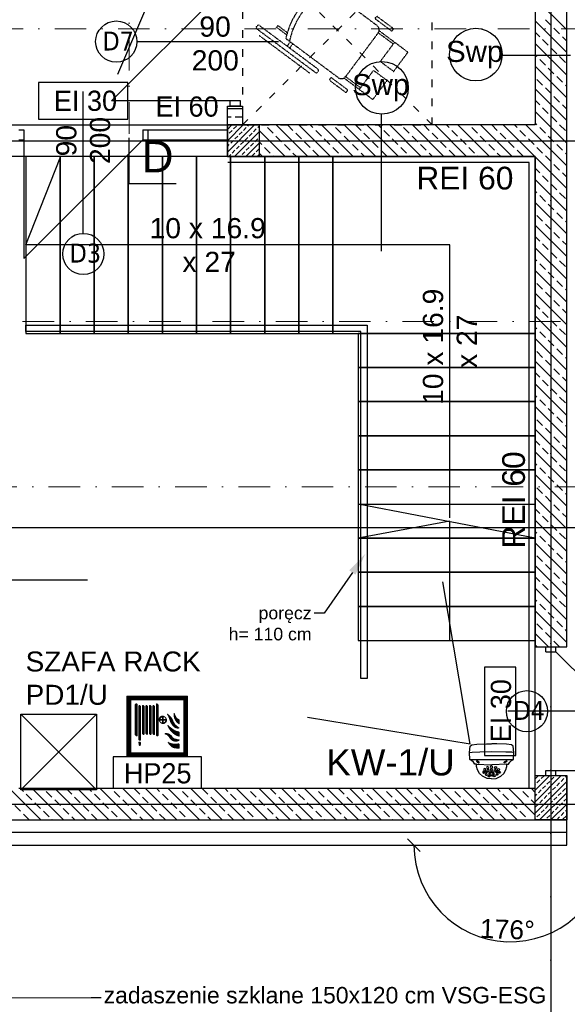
# Model space of a CAD drawing. Header units: millimetres. Extents: x -7023 to 53801, y 9849 to 33561.
# Tile 58 of 256: x 7375 to 7809, y 21002 to 21781. Entities that reach past the tile are written whole.
import ezdxf
from ezdxf.enums import TextEntityAlignment as Align

# ---------------------------------------------------------------- set-up
doc = ezdxf.new("R2010")
doc.units = ezdxf.units.MM
for name, pattern in [('ACAD_ISO03W100', [30, 12, -18]), ('DASHDOT', [1, 0.5, -0.25, 0, -0.25]), ('DASHDOTX2', [2, 1, -0.5, 0, -0.5])]:
    doc.linetypes.add(name, pattern=pattern)
doc.layers.get('0').update_dxf_attribs({"lineweight": 9})
for name, color, linetype in [('.IE_podklad', 252, 'Continuous'), ('IE_CCTV', 6, 'Continuous'), ('IE_SKD', 6, 'Continuous')]:
    doc.layers.add(name, color=color, linetype=linetype)
doc.layers.add('PROJEKT osie', color=251, linetype='DASHDOTX2', lineweight=9)
doc.styles.add('Arial', font='arial.ttf', dxfattribs={"height": 125})
doc.styles.add('Arial CE', font='arial.ttf')
doc.styles.add('MtX_Arial', font='txt')
doc.styles.add('Opisowy', font='arial.ttf')
doc.styles.get("Standard").update_dxf_attribs({"font": 'arial.ttf'})
doc.linetypes.add('ZIGZAG', pattern='A,0.00254,-5.08,[131,ltypeshp.shx,S=5.08,R=0,X=-5.08,Y=0],-10.16,[131,ltypeshp.shx,S=5.08,R=180,X=5.08,Y=0],-5.08', length=20.32254)
pattern_1 = [(45, (9980.83318, 21733.030913), (-0.01347038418, 0.01347038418), [])]

# ---------------------------------------------------------------- blocks, each defined once
blk = doc.blocks.new('OSIE DOMKU')
at = {"layer": 'PROJEKT osie', "ltscale": 25}
for p, q in [((-31453.52, 6226.99), (-31453.52, 4134.85)), ((-33194.97, 5184.65), (-29895.99, 5184.65)), ((-33194.97, 4878.65), (-29895.99, 4878.65)), ((-33194.97, 4659.65), (-29895.99, 4659.65))]:
    blk.add_line(p, q, dxfattribs=at)
blk = doc.blocks.new('AAT_KOPUŁA')
for points in [[(-11.14, -10.07), (-12.07, -9.94), (-13, -8.71), (-14.17, -7.71), (-15.37, -7.04), (-15.59, -2.4), (-15.11, 1.7), (-14.13, 2.53), (-10.89, 2.9), (-4.7, 3.18), (-1.32, 3.18)], [(8.54, -10.07), (9.47, -9.94), (10.41, -8.71), (11.58, -7.71), (12.78, -7.04), (12.99, -2.4), (12.51, 1.7), (11.54, 2.53), (8.29, 2.9), (2.11, 3.18), (-1.27, 3.18)], [(-15.59, -2.4), (-13.77, -2.15), (-8.91, -2.02), (-1.13, -1.86), (7.77, -2.02), (11.48, -2.12), (12.99, -2.4)], [(-15.37, -7.04), (-9.31, -7.06), (1.87, -6.94), (12.78, -7.04)], [(-1.34, -19.45), (-4.13, -19.22), (-7.15, -17.75), (-9.22, -15.88), (-10.47, -13.64), (-11.04, -11.39), (-11.14, -10.07), (-1.32, -10.32)], [(-1.26, -19.45), (1.53, -19.22), (4.55, -17.75), (6.62, -15.88), (7.87, -13.64), (8.44, -11.39), (8.54, -10.07), (-1.27, -10.32)]]:
    blk.add_lwpolyline(points)
for points in [[(-10.88, -8.27), (-10.35, -8.77), (-9.86, -9.06), (-9.43, -9.03), (-9.42, -8.74), (-9.78, -8.3), (-10.27, -7.97), (-10.81, -7.79), (-11.03, -7.8), (-11.1, -7.96), (-10.99, -8.15)], [(-3.24, -12.12), (-3.51, -11.7), (-3.88, -11.53), (-4.39, -11.64), (-4.58, -12.13), (-4.41, -12.62), (-4.08, -12.83), (-3.55, -12.83), (-3.26, -12.58), (-3.21, -12.31)], [(-1.46, -10.97), (-1.79, -11.13), (-2.06, -11.51), (-2.15, -11.85), (-2.06, -12.33), (-1.83, -12.61), (-1.41, -12.73), (-0.95, -12.55), (-0.71, -12), (-0.74, -11.52), (-0.97, -11.24), (-1.2, -11)], [(0.57, -12.12), (0.84, -11.7), (1.21, -11.53), (1.72, -11.64), (1.91, -12.13), (1.74, -12.62), (1.41, -12.83), (0.88, -12.83), (0.59, -12.58), (0.54, -12.31)], [(8.29, -8.27), (7.75, -8.77), (7.27, -9.06), (6.84, -9.03), (6.83, -8.74), (7.18, -8.3), (7.68, -7.97), (8.21, -7.79), (8.44, -7.8), (8.51, -7.96), (8.39, -8.15)], [(-5.81, -15.17), (-6.01, -14.74), (-6.38, -14.58), (-6.88, -14.68), (-7.04, -15.09), (-6.9, -15.46), (-6.61, -15.69), (-6.12, -15.69), (-5.92, -15.55), (-5.8, -15.31)], [(-5.08, -13.44), (-5.36, -13.02), (-5.73, -12.85), (-6.23, -12.96), (-6.42, -13.45), (-6.25, -13.95), (-5.92, -14.15), (-5.4, -14.15), (-5.11, -13.9), (-5.05, -13.63)], [(-4.21, -16.62), (-4.41, -16.19), (-4.78, -16.02), (-5.29, -16.13), (-5.44, -16.53), (-5.3, -16.91), (-5.01, -17.13), (-4.53, -17.14), (-4.32, -17), (-4.2, -16.76)], [(-4.11, -15.02), (-4.31, -14.59), (-4.68, -14.43), (-5.19, -14.53), (-5.34, -14.94), (-5.2, -15.31), (-4.91, -15.54), (-4.43, -15.54), (-4.22, -15.4), (-4.1, -15.16)], [(-2.89, -13.89), (-3.16, -13.47), (-3.53, -13.3), (-4.04, -13.41), (-4.23, -13.9), (-4.06, -14.4), (-3.73, -14.6), (-3.2, -14.6), (-2.91, -14.35), (-2.86, -14.08)], [(-2.89, -17.47), (-3.21, -17.39), (-3.69, -17.43), (-3.84, -17.61), (-3.7, -17.82), (-3.29, -18), (-2.79, -18.08), (-2.39, -17.98), (-2.34, -17.78), (-2.54, -17.62)], [(-1.41, -14.94), (-2.24, -15.08), (-2.86, -15.55), (-3.15, -15.98), (-3.17, -16.56), (-2.73, -17.05), (-1.96, -17.33), (-1.36, -17.38), (-0.59, -17.27), (0.19, -16.77), (0.47, -16.25), (0.39, -15.78), (-0.16, -15.22), (-0.97, -14.99)], [(-1.27, -15.61), (-1.85, -15.67), (-2.32, -15.95), (-2.37, -16.27), (-2.31, -16.63), (-1.95, -16.85), (-1.44, -16.9), (-0.72, -16.8), (-0.33, -16.47), (-0.3, -15.98), (-0.77, -15.66)], [(-1.42, -12.92), (-1.85, -13.05), (-2.01, -13.33), (-2.09, -13.83), (-1.9, -14.16), (-1.59, -14.28), (-1.05, -14.26), (-0.77, -13.86), (-0.71, -13.57), (-0.93, -13.17), (-1.14, -13)], [(0.21, -17.47), (0.54, -17.39), (1.02, -17.43), (1.17, -17.61), (1.03, -17.82), (0.62, -18), (0.12, -18.08), (-0.28, -17.98), (-0.33, -17.78), (-0.13, -17.62)], [(0.22, -13.89), (0.49, -13.47), (0.86, -13.3), (1.37, -13.41), (1.56, -13.9), (1.39, -14.4), (1.06, -14.6), (0.53, -14.6), (0.24, -14.35), (0.19, -14.08)], [(1.44, -15.02), (1.64, -14.59), (2.01, -14.43), (2.52, -14.53), (2.67, -14.94), (2.53, -15.31), (2.24, -15.54), (1.76, -15.54), (1.55, -15.4), (1.43, -15.16)], [(1.54, -16.62), (1.74, -16.19), (2.11, -16.02), (2.62, -16.13), (2.77, -16.53), (2.63, -16.91), (2.34, -17.13), (1.86, -17.14), (1.65, -17), (1.53, -16.76)], [(2.41, -13.44), (2.69, -13.02), (3.06, -12.85), (3.56, -12.96), (3.75, -13.45), (3.58, -13.95), (3.25, -14.15), (2.73, -14.15), (2.44, -13.9), (2.38, -13.63)], [(3.14, -15.17), (3.34, -14.74), (3.71, -14.58), (4.21, -14.68), (4.37, -15.09), (4.23, -15.46), (3.94, -15.69), (3.45, -15.69), (3.25, -15.55), (3.13, -15.31)]]:
    blk.add_lwpolyline(points, close=True)
blk = doc.blocks.new('zw$65D6')
at = {"layer": 'IE_SKD'}
for p, q in [((0, 0), (41.4, -123.59)), ((0.13, -0.2), (130.47, -0.87))]:
    blk.add_line(p, q, dxfattribs=at)
blk = doc.blocks.new('_Oblique')
at = {"color": 0, "linetype": 'ByBlock', "lineweight": -2}
blk.add_line((-0.5, -0.5), (0.5, 0.5), dxfattribs=at)

msp = doc.modelspace()

# ---------------------------------------------------------------- hatches: boundary and pattern name
at = {"layer": '.IE_podklad', "transparency": 33554648}
h = msp.add_hatch(dxfattribs=at)
h.set_pattern_fill('ANSI33', color=256)
h.set_pattern_definition([(45, (31531.774, 16500.758), (-4.490128, 4.490128), []), (45, (31536.264, 16500.758), (-4.490128, 4.490128), [3.175, -1.5875])])
h.paths.add_polyline_path([(7564.56, 21697.91), (7552.06, 21697.91), (7552.06, 21685.41), (7564.56, 21685.41)])
h.paths.add_polyline_path([(7552.06, 21697.91), (7539.56, 21697.91), (7539.56, 21685.41), (7552.06, 21685.41)])
h.paths.add_polyline_path([(7552.06, 21685.41), (7539.56, 21685.41), (7539.56, 21672.91), (7552.06, 21672.91)])
h.paths.add_polyline_path([(7564.56, 21685.41), (7552.06, 21685.41), (7552.06, 21672.91), (7564.56, 21672.91)])
at = {"layer": '.IE_podklad', "lineweight": 0}
h = msp.add_hatch(dxfattribs=at)
h.set_pattern_fill('ANSI31', color=256, scale=0.006)
h.set_pattern_definition(pattern_1)
h.paths.add_polyline_path([(7460.06, 21197.91), (7508.06, 21197.91), (7508.06, 21245.91), (7460.06, 21245.91)])
h.paths.add_polyline_path([(7463.06, 21200.91), (7463.06, 21242.91), (7505.06, 21242.91), (7505.06, 21200.91)], flags=16)
h = msp.add_hatch(dxfattribs=at)
h.set_pattern_fill('ANSI31', color=256, scale=0.006)
h.set_pattern_definition(pattern_1)
h.paths.add_polyline_path([(7468.01, 21214.41), (7468.01, 21239.67), (7467.31, 21239.67), (7466.65, 21239.01), (7466.65, 21215.07), (7467.31, 21214.41)])
h.paths.add_polyline_path([(7470.84, 21210.88), (7470.84, 21237.72, 1.02423), (7469.48, 21237.69), (7469.48, 21210.88)])
h.paths.add_polyline_path([(7473.6, 21216.28), (7473.6, 21237.72, 1.02423), (7472.23, 21237.69), (7472.23, 21216.25, 1.092744)])
h.paths.add_polyline_path([(7476.39, 21216.28), (7476.39, 21237.71, 1.02423), (7475.02, 21237.68), (7475.02, 21216.24, 1.092744)])
h.paths.add_polyline_path([(7479.16, 21216.28), (7479.16, 21237.72, 1.02423), (7477.8, 21237.69), (7477.8, 21216.25, 1.092744)])
h.paths.add_polyline_path([(7481.93, 21216.28), (7481.93, 21237.71, 1.02423), (7480.56, 21237.68), (7480.56, 21216.24, 1.092744)])
h.paths.add_polyline_path([(7484.72, 21227.26), (7484.72, 21239.13), (7484.18, 21239.67), (7483.36, 21239.67), (7483.36, 21214.4), (7484.18, 21214.4), (7484.72, 21214.94), (7484.72, 21226.87), (7485.54, 21226.87, 29.452294), (7485.54, 21227.26)])
h.paths.add_polyline_path([(7470.49, 21206.75), (7470.82, 21209.37), (7469.43, 21209.37), (7469.76, 21206.75), (7470.37, 21206.75)])
h.paths.add_polyline_path([(7485.9, 21227.26, -0.371468), (7488.26, 21229.61), (7488.26, 21227.26)], flags=16)
h.paths.add_polyline_path([(7485.9, 21226.87), (7488.26, 21226.87), (7488.26, 21224.52, -0.371468)], flags=16)
h.paths.add_polyline_path([(7488.62, 21224.52), (7488.62, 21226.87), (7490.98, 21226.87, -0.371468)], flags=16)
h.paths.add_polyline_path([(7488.62, 21227.26), (7488.62, 21229.61, -0.371468), (7490.98, 21227.26)], flags=16)
h = msp.add_hatch(dxfattribs=at)
h.set_pattern_fill('ANSI31', color=256, scale=0.006)
h.set_pattern_definition(pattern_1)
h.paths.add_polyline_path([(7501.42, 21227.17, -0.102707), (7499.3, 21228.67, -0.096724), (7497.36, 21232.5, 0.166864), (7498.54, 21226.57, 0.168834), (7501.42, 21223.8)])
h.paths.add_polyline_path([(7498.26, 21223.2, -0.037531), (7496.34, 21226.31, 0.200612), (7491.96, 21231.65, -0.064162), (7494.24, 21226.44, 0.13962), (7497.28, 21221.58, 0.238487), (7501.42, 21220.75, -0.030177)])
h.paths.add_polyline_path([(7501.42, 21217.57, -0.132227), (7496.97, 21219.14, -0.025829), (7492.34, 21222.87, 0.153068), (7496.46, 21216.62, 0.149959), (7501.42, 21214.19)])
h.paths.add_polyline_path([(7495.78, 21213.74, 0.335154), (7489.96, 21216.01, -0.192193), (7493.77, 21212.96, 0.152678), (7496.23, 21210.69, 0.268662), (7501.42, 21211.2, -0.05694), (7499.17, 21211.65, -0.231426)])
h.paths.add_polyline_path([(7501.42, 21204.76), (7501.42, 21208.16, -0.19781), (7492.71, 21209.32, 0.316846), (7498.77, 21204.81, 0.025858)])

# ---------------------------------------------------------------- linework, layer by layer
at = {"layer": '.IE_podklad', "ltscale": 25}
for p, q in [((7795.56, 22727.75), (7795.56, 20635.61)), ((6054.1, 21685.41), (9353.09, 21685.41)), ((7461.89, 21651.7), (7498.94, 21651.7)), ((6054.1, 21379.41), (9353.09, 21379.41)), ((6054.1, 21160.41), (9353.09, 21160.41))]:
    msp.add_line(p, q, dxfattribs=at)
at = {"layer": '.IE_podklad', "linetype": 'DASHDOT', "lineweight": 13, "ltscale": 50}
for p, q in [((7461.89, 22517.48), (7461.89, 21687.64)), ((6050.17, 21774.08), (8608.47, 21774.08))]:
    msp.add_line(p, q, dxfattribs=at)
at = {"layer": '.IE_podklad'}
for p, q in [((7808.06, 21333.41), (7808.06, 21918.91)), ((7783.06, 21893.91), (7783.06, 21697.91)), ((7541.83, 21810.91), (7447.83, 21716.91)), ((7808.06, 21773.31), (7783.06, 21798.31)), ((7795.73, 21776.66), (7791.24, 21781.15)), ((7808.06, 21755.35), (7783.06, 21780.35)), ((7802.46, 21769.92), (7797.97, 21774.41)), ((7786.75, 21767.68), (7783.06, 21771.37)), ((7808.06, 21764.33), (7804.71, 21767.68)), ((7467.8, 21763.91), (7579.98, 21763.91)), ((7808.06, 21737.39), (7783.06, 21762.39)), ((7793.48, 21760.94), (7788.99, 21765.43)), ((7800.22, 21754.21), (7795.73, 21758.7)), ((7756.41, 21753.11), (7810.91, 21753.11)), ((7784.5, 21751.96), (7783.06, 21753.41)), ((7806.95, 21747.47), (7802.46, 21751.96)), ((7808.06, 21719.43), (7783.06, 21744.43)), ((7791.24, 21745.23), (7786.75, 21749.72)), ((7797.97, 21738.49), (7793.48, 21742.98)), ((7804.71, 21731.76), (7800.22, 21736.25)), ((7460.81, 21731.52), (7390.1, 21731.52)), ((7390.1, 21731.52), (7390.1, 21702.59)), ((7460.81, 21702.59), (7460.81, 21731.52)), ((7788.99, 21729.51), (7784.5, 21734)), ((7795.73, 21722.78), (7791.24, 21727.27)), ((7808.06, 21728.41), (7806.95, 21729.51)), ((7425.46, 21612.12), (7425.46, 21724.31)), ((7808.06, 21701.47), (7783.06, 21726.47)), ((7802.46, 21716.04), (7797.97, 21720.53)), ((7541.83, 21716.91), (7447.83, 21716.91)), ((7539.56, 21697.91), (7539.56, 21712.91)), ((7539.56, 21712.91), (7551.56, 21712.91)), ((7541.83, 21712.91), (7541.83, 21716.91)), ((7549.83, 21716.91), (7541.83, 21716.91)), ((7549.83, 21712.91), (7541.83, 21712.91)), ((7549.83, 21712.91), (7549.83, 21716.91)), ((7551.56, 21712.91), (7551.56, 21697.91)), ((7786.75, 21713.8), (7783.06, 21717.49)), ((7793.48, 21707.06), (7788.99, 21711.55)), ((7808.06, 21710.45), (7804.71, 21713.8)), ((7539.56, 21710.81), (7551.56, 21710.81)), ((7539.56, 21704.46), (7542.39, 21704.46)), ((7545.56, 21704.46), (7551.56, 21704.46)), ((7661.31, 21707.01), (7661.31, 21598.02)), ((7808.06, 21683.51), (7783.06, 21708.51)), ((7800.22, 21700.33), (7795.73, 21704.82)), ((7390.1, 21702.59), (7460.81, 21702.59)), ((7539.56, 21698.11), (7551.56, 21698.11)), ((7783.06, 21697.91), (7539.56, 21697.91)), ((7539.56, 21697.91), (7539.56, 21672.91)), ((7575.71, 21691.35), (7571.22, 21695.84)), ((7603.13, 21672.91), (7578.13, 21697.91)), ((7591.42, 21693.59), (7587.11, 21697.91)), ((7621.09, 21672.91), (7596.09, 21697.91)), ((7607.14, 21695.84), (7605.07, 21697.91)), ((7639.05, 21672.91), (7614.05, 21697.91)), ((7629.59, 21691.35), (7625.1, 21695.84)), ((7657.01, 21672.91), (7632.01, 21697.91)), ((7645.31, 21693.59), (7640.99, 21697.91)), ((7674.97, 21672.91), (7649.97, 21697.91)), ((7661.02, 21695.84), (7658.95, 21697.91)), ((7692.93, 21672.91), (7667.93, 21697.91)), ((7683.47, 21691.35), (7678.98, 21695.84)), ((7710.89, 21672.91), (7685.89, 21697.91)), ((7699.19, 21693.59), (7694.87, 21697.91)), ((7728.85, 21672.91), (7703.85, 21697.91)), ((7714.9, 21695.84), (7712.83, 21697.91)), ((7746.81, 21672.91), (7721.81, 21697.91)), ((7737.35, 21691.35), (7732.86, 21695.84)), ((7764.77, 21672.91), (7739.77, 21697.91)), ((7753.07, 21693.59), (7748.75, 21697.91)), ((7782.73, 21672.91), (7757.73, 21697.91)), ((7768.78, 21695.84), (7766.71, 21697.91)), ((7808.06, 21665.54), (7775.69, 21697.91)), ((7784.5, 21698.08), (7783.06, 21699.53)), ((7791.24, 21691.35), (7786.75, 21695.84)), ((7806.95, 21693.59), (7802.46, 21698.08)), ((7374.46, 21694.15), (7378.46, 21694.15)), ((7378.46, 21694.15), (7378.46, 21686.15)), ((7472.46, 21694.15), (7476.46, 21694.15)), ((7472.46, 21694.15), (7472.46, 21686.15)), ((7476.46, 21694.15), (7476.46, 21686.15)), ((7539.79, 21693.78), (7476.46, 21693.78)), ((7476.46, 21693.78), (7476.46, 21686.15)), ((7539.79, 21686.15), (7539.79, 21693.78)), ((7585.17, 21672.91), (7564.56, 21693.52)), ((7582.44, 21684.61), (7577.95, 21689.1)), ((7598.16, 21686.86), (7593.67, 21691.35)), ((7613.88, 21689.1), (7609.39, 21693.59)), ((7636.33, 21684.61), (7631.84, 21689.1)), ((7652.04, 21686.86), (7647.55, 21691.35)), ((7667.76, 21689.1), (7663.27, 21693.59)), ((7690.21, 21684.61), (7685.72, 21689.1)), ((7705.92, 21686.86), (7701.43, 21691.35)), ((7721.64, 21689.1), (7717.15, 21693.59)), ((7744.09, 21684.61), (7739.6, 21689.1)), ((7759.8, 21686.86), (7755.31, 21691.35)), ((7775.52, 21689.1), (7771.03, 21693.59)), ((7797.97, 21684.61), (7793.48, 21689.1)), ((7374.46, 21686.15), (7378.46, 21686.15)), ((7378.46, 21686.15), (7378.46, 21592.15)), ((7472.46, 21686.15), (7378.46, 21592.15)), ((7472.46, 21686.15), (7476.46, 21686.15)), ((7476.46, 21686.15), (7539.79, 21686.15)), ((7566.73, 21682.37), (7564.56, 21684.54)), ((7573.46, 21675.63), (7568.97, 21680.12)), ((7589.18, 21677.88), (7584.69, 21682.37)), ((7604.9, 21680.12), (7600.4, 21684.61)), ((7620.61, 21682.37), (7616.12, 21686.86)), ((7627.35, 21675.63), (7622.86, 21680.12)), ((7643.06, 21677.88), (7638.57, 21682.37)), ((7658.78, 21680.12), (7654.29, 21684.61)), ((7674.49, 21682.37), (7670, 21686.86)), ((7681.23, 21675.63), (7676.74, 21680.12)), ((7696.94, 21677.88), (7692.45, 21682.37)), ((7712.66, 21680.12), (7708.17, 21684.61)), ((7728.37, 21682.37), (7723.88, 21686.86)), ((7735.11, 21675.63), (7730.62, 21680.12)), ((7750.82, 21677.88), (7746.33, 21682.37)), ((7766.54, 21680.12), (7762.05, 21684.61)), ((7782.26, 21682.37), (7777.76, 21686.86)), ((7788.99, 21675.63), (7784.5, 21680.12)), ((7804.71, 21677.88), (7800.22, 21682.37)), ((7539.56, 21672.91), (7783.06, 21672.91)), ((7783.06, 21672.91), (7539.89, 21672.91)), ((7567.21, 21672.91), (7564.56, 21675.56)), ((7576.19, 21672.91), (7575.71, 21673.39)), ((7594.15, 21672.91), (7591.42, 21675.63)), ((7611.63, 21673.39), (7607.14, 21677.88)), ((7630.07, 21672.91), (7629.59, 21673.39)), ((7648.03, 21672.91), (7645.31, 21675.63)), ((7665.51, 21673.39), (7661.02, 21677.88)), ((7683.95, 21672.91), (7683.47, 21673.39)), ((7701.91, 21672.91), (7699.19, 21675.63)), ((7719.39, 21673.39), (7714.9, 21677.88)), ((7737.83, 21672.91), (7737.35, 21673.39)), ((7755.79, 21672.91), (7753.07, 21675.63)), ((7773.27, 21673.39), (7768.78, 21677.88)), ((7783.06, 21672.91), (7783.06, 21284.91)), ((7783.06, 21172.91), (7783.06, 21672.91)), ((7808.06, 21647.58), (7783.06, 21672.58)), ((7795.73, 21668.9), (7791.24, 21673.39)), ((7808.06, 21674.53), (7806.95, 21675.63)), ((7380.06, 21602.91), (7407.06, 21671.77)), ((7778.35, 21668.2), (7539.89, 21668.2)), ((7778.35, 21172.91), (7778.35, 21668.2)), ((7802.46, 21662.16), (7797.97, 21666.65)), ((7786.75, 21659.92), (7783.06, 21663.6)), ((7793.48, 21653.18), (7788.99, 21657.67)), ((7808.06, 21656.56), (7804.71, 21659.92)), ((7808.06, 21629.62), (7783.06, 21654.62)), ((7800.22, 21646.44), (7795.73, 21650.93)), ((7784.5, 21644.2), (7783.06, 21645.64)), ((7791.24, 21637.46), (7786.75, 21641.95)), ((7806.95, 21639.71), (7802.46, 21644.2)), ((7808.06, 21611.66), (7783.06, 21636.66)), ((7797.97, 21630.73), (7793.48, 21635.22)), ((7788.99, 21621.75), (7784.5, 21626.24)), ((7804.71, 21623.99), (7800.22, 21628.48)), ((7808.06, 21593.7), (7783.06, 21618.7)), ((7795.73, 21615.01), (7791.24, 21619.5)), ((7808.06, 21620.64), (7806.95, 21621.75)), ((7786.75, 21606.03), (7783.06, 21609.72)), ((7802.46, 21608.28), (7797.97, 21612.77)), ((7715.56, 21602.91), (7380.06, 21602.91)), ((7715.56, 21386.91), (7715.56, 21602.91)), ((7793.48, 21599.3), (7788.99, 21603.79)), ((7808.06, 21602.68), (7804.71, 21606.03)), ((7808.06, 21575.74), (7783.06, 21600.74)), ((7800.22, 21592.56), (7795.73, 21597.05)), ((7784.5, 21590.32), (7783.06, 21591.76)), ((7791.24, 21583.58), (7786.75, 21588.07)), ((7806.95, 21585.83), (7802.46, 21590.32)), ((7808.06, 21557.78), (7783.06, 21582.78)), ((7797.97, 21576.85), (7793.48, 21581.34)), ((7788.99, 21567.87), (7784.5, 21572.36)), ((7804.71, 21570.11), (7800.22, 21574.6)), ((7808.06, 21539.82), (7783.06, 21564.82)), ((7795.73, 21561.13), (7791.24, 21565.62)), ((7808.06, 21566.76), (7806.95, 21567.87)), ((7786.75, 21552.15), (7783.06, 21555.84)), ((7802.46, 21554.4), (7797.97, 21558.89)), ((7793.48, 21545.42), (7788.99, 21549.91)), ((7808.06, 21548.8), (7804.71, 21552.15)), ((7808.06, 21521.86), (7783.06, 21546.86)), ((7800.22, 21538.68), (7795.73, 21543.17)), ((7380.06, 21534.41), (7380.06, 21539.41)), ((7380.06, 21539.41), (7650.06, 21539.41)), ((7645.06, 21534.41), (7380.06, 21534.41)), ((7645.06, 21259.91), (7645.06, 21534.41)), ((7650.06, 21539.41), (7650.06, 21259.91)), ((7784.5, 21536.44), (7783.06, 21537.88)), ((7791.24, 21529.7), (7786.75, 21534.19)), ((7806.95, 21531.95), (7802.46, 21536.44)), ((7808.06, 21503.9), (7783.06, 21528.9)), ((7797.97, 21522.97), (7793.48, 21527.46)), ((7788.99, 21513.99), (7784.5, 21518.48)), ((7804.71, 21516.23), (7800.22, 21520.72)), ((7808.06, 21485.94), (7783.06, 21510.94)), ((7795.73, 21507.25), (7791.24, 21511.74)), ((7808.06, 21512.88), (7806.95, 21513.99)), ((7786.75, 21498.27), (7783.06, 21501.96)), ((7802.46, 21500.52), (7797.97, 21505.01)), ((7808.06, 21467.98), (7783.06, 21492.98)), ((7793.48, 21491.54), (7788.99, 21496.03)), ((7808.06, 21494.92), (7804.71, 21498.27)), ((7800.22, 21484.8), (7795.73, 21489.29)), ((7784.5, 21482.56), (7783.06, 21484)), ((7791.24, 21475.82), (7786.75, 21480.31)), ((7806.95, 21478.06), (7802.46, 21482.56)), ((7808.06, 21450.02), (7783.06, 21475.02)), ((7797.97, 21469.08), (7793.48, 21473.57)), ((7788.99, 21460.1), (7784.5, 21464.59)), ((7804.71, 21462.35), (7800.22, 21466.84)), ((7808.06, 21432.06), (7783.06, 21457.06)), ((7795.73, 21453.37), (7791.24, 21457.86)), ((7808.06, 21459), (7806.95, 21460.1)), ((7786.75, 21444.39), (7783.06, 21448.08)), ((7802.46, 21446.63), (7797.97, 21451.12)), ((7808.06, 21414.1), (7783.06, 21439.1)), ((7793.48, 21437.65), (7788.99, 21442.14)), ((7808.06, 21441.04), (7804.71, 21444.39)), ((7800.22, 21430.92), (7795.73, 21435.41)), ((7784.5, 21428.67), (7783.06, 21430.12)), ((7791.24, 21421.94), (7786.75, 21426.43)), ((7806.95, 21424.18), (7802.46, 21428.67)), ((7808.06, 21396.14), (7783.06, 21421.14)), ((7797.97, 21415.2), (7793.48, 21419.69)), ((7788.99, 21406.22), (7784.5, 21410.71)), ((7804.71, 21408.47), (7800.22, 21412.96)), ((7808.06, 21378.18), (7783.06, 21403.18)), ((7795.73, 21399.49), (7791.24, 21403.98)), ((7808.06, 21405.12), (7806.95, 21406.22)), ((7783.06, 21370.91), (7643.06, 21397.91)), ((7643.06, 21397.91), (7643.06, 21370.91)), ((7786.75, 21390.51), (7783.06, 21394.2)), ((7802.46, 21392.75), (7797.97, 21397.24)), ((7715.56, 21384.41), (7643.06, 21370.91)), ((7715.56, 21289.91), (7715.56, 21384.41)), ((7808.06, 21360.22), (7783.06, 21385.22)), ((7793.48, 21383.77), (7788.99, 21388.26)), ((7808.06, 21387.16), (7804.71, 21390.51)), ((7784.5, 21374.79), (7783.06, 21376.24)), ((7800.22, 21377.04), (7795.73, 21381.53)), ((7783.06, 21370.91), (7643.06, 21370.91)), ((7643.06, 21370.91), (7643.06, 21343.91)), ((7643.06, 21370.91), (7783.06, 21370.91)), ((7791.24, 21368.06), (7786.75, 21372.55)), ((7806.95, 21370.3), (7802.46, 21374.79)), ((7808.06, 21342.26), (7783.06, 21367.26)), ((7797.97, 21361.32), (7793.48, 21365.81)), ((7788.99, 21352.34), (7784.5, 21356.83)), ((7804.71, 21354.59), (7800.22, 21359.08)), ((7808.06, 21324.3), (7783.06, 21349.3)), ((7795.73, 21345.61), (7791.24, 21350.1)), ((7808.06, 21351.24), (7806.95, 21352.34)), ((7319.93, 21337.78), (7428.92, 21337.78)), ((7783.06, 21343.91), (7643.06, 21343.91)), ((7643.06, 21343.91), (7643.06, 21316.91)), ((7643.06, 21343.91), (7783.06, 21343.91)), ((7786.75, 21336.63), (7783.06, 21340.31)), ((7802.46, 21338.87), (7797.97, 21343.36)), ((7808.06, 21306.33), (7783.06, 21331.33)), ((7793.48, 21329.89), (7788.99, 21334.38)), ((7808.06, 21333.28), (7804.71, 21336.63)), ((7808.06, 21284.91), (7808.06, 21333.41)), ((7784.5, 21320.91), (7783.06, 21322.35)), ((7800.22, 21323.16), (7795.73, 21327.65)), ((7783.06, 21316.91), (7643.06, 21316.91)), ((7643.06, 21316.91), (7643.06, 21289.91)), ((7643.06, 21316.91), (7783.06, 21316.91)), ((7791.24, 21314.18), (7786.75, 21318.67)), ((7806.95, 21316.42), (7802.46, 21320.91)), ((7808.06, 21288.37), (7783.06, 21313.37)), ((7797.97, 21307.44), (7793.48, 21311.93)), ((7788.99, 21298.46), (7784.5, 21302.95)), ((7804.71, 21300.7), (7800.22, 21305.2)), ((7808.06, 21297.35), (7806.95, 21298.46)), ((7793.56, 21284.91), (7783.06, 21295.41)), ((7795.73, 21291.72), (7791.24, 21296.21)), ((7643.06, 21289.91), (7783.06, 21289.91)), ((7784.58, 21284.91), (7783.06, 21286.43)), ((7783.06, 21284.91), (7808.06, 21284.91)), ((7791.49, 21280.91), (7791.49, 21284.91)), ((7791.49, 21284.91), (7799.49, 21284.91)), ((7802.46, 21284.99), (7797.97, 21289.48)), ((7799.49, 21280.91), (7799.49, 21284.91)), ((7791.49, 21280.91), (7799.49, 21280.91)), ((7799.49, 21280.91), (7893.49, 21186.91)), ((7767.86, 21268.74), (7742.86, 21268.74)), ((7742.86, 21268.74), (7742.86, 21198.74)), ((7767.86, 21198.74), (7767.86, 21268.74)), ((7650.06, 21259.91), (7645.06, 21259.91)), ((7873.52, 21233.91), (7761.33, 21233.91)), ((7519.06, 21197.91), (7449.06, 21197.91)), ((7449.06, 21197.91), (7449.06, 21172.91)), ((7519.06, 21172.91), (7519.06, 21197.91)), ((7742.86, 21198.74), (7767.86, 21198.74)), ((7783.06, 21180.27), (7785.69, 21182.91)), ((7783.06, 21171.29), (7794.67, 21182.91)), ((7783.06, 21162.31), (7803.65, 21182.91)), ((7783.06, 21147.91), (7783.06, 21182.91)), ((7783.06, 21182.91), (7808.06, 21182.91)), ((7787.87, 21180.59), (7790.11, 21182.84)), ((7791.49, 21182.91), (7791.49, 21186.91)), ((7791.49, 21186.91), (7799.49, 21186.91)), ((7791.49, 21182.91), (7799.49, 21182.91)), ((7795.73, 21179.47), (7797.97, 21181.72)), ((7799.09, 21182.84), (7799.16, 21182.91)), ((7799.49, 21182.91), (7799.49, 21186.91)), ((7799.49, 21186.91), (7893.49, 21186.91)), ((7806.95, 21181.72), (7808.06, 21182.82)), ((7808.06, 21182.91), (7808.06, 21147.91)), ((7808.06, 21147.91), (7808.06, 21182.55)), ((7783.06, 21153.33), (7808.06, 21178.33)), ((7783.06, 21175.78), (7783.38, 21176.1)), ((7784.5, 21177.23), (7786.75, 21179.47)), ((7788.99, 21172.74), (7791.24, 21174.98)), ((7792.36, 21176.1), (7794.6, 21178.35)), ((7796.85, 21171.61), (7799.09, 21173.86)), ((7800.22, 21174.98), (7802.46, 21177.23)), ((7803.58, 21178.35), (7805.83, 21180.59)), ((7391.75, 21147.91), (7366.75, 21172.91)), ((7374.56, 21172.91), (7783.06, 21172.91)), ((7378.14, 21170.49), (7375.73, 21172.91)), ((7384.88, 21163.76), (7380.39, 21168.25)), ((7409.71, 21147.91), (7384.71, 21172.91)), ((7393.86, 21172.74), (7393.69, 21172.91)), ((7400.59, 21166), (7396.1, 21170.49)), ((7427.67, 21147.91), (7402.67, 21172.91)), ((7416.31, 21168.25), (7411.82, 21172.74)), ((7423.04, 21161.51), (7418.55, 21166)), ((7445.63, 21147.91), (7420.63, 21172.91)), ((7432.03, 21170.49), (7429.61, 21172.91)), ((7438.76, 21163.76), (7434.27, 21168.25)), ((7463.59, 21147.91), (7438.59, 21172.91)), ((7447.74, 21172.74), (7447.57, 21172.91)), ((7449.06, 21172.91), (7519.06, 21172.91)), ((7454.48, 21166), (7449.99, 21170.49)), ((7481.55, 21147.91), (7456.55, 21172.91)), ((7470.19, 21168.25), (7465.7, 21172.74)), ((7476.93, 21161.51), (7472.44, 21166)), ((7499.51, 21147.91), (7474.51, 21172.91)), ((7485.91, 21170.49), (7483.49, 21172.91)), ((7492.64, 21163.76), (7488.15, 21168.25)), ((7517.47, 21147.91), (7492.47, 21172.91)), ((7501.62, 21172.74), (7501.45, 21172.91)), ((7508.36, 21166), (7503.87, 21170.49)), ((7535.43, 21147.91), (7510.43, 21172.91)), ((7524.07, 21168.25), (7519.58, 21172.74)), ((7530.81, 21161.51), (7526.32, 21166)), ((7553.39, 21147.91), (7528.39, 21172.91)), ((7539.79, 21170.49), (7537.37, 21172.91)), ((7546.52, 21163.76), (7542.03, 21168.25)), ((7571.35, 21147.91), (7546.35, 21172.91)), ((7555.5, 21172.74), (7555.33, 21172.91)), ((7562.24, 21166), (7557.75, 21170.49)), ((7589.31, 21147.91), (7564.31, 21172.91)), ((7577.95, 21168.25), (7573.46, 21172.74)), ((7584.69, 21161.51), (7580.2, 21166)), ((7607.27, 21147.91), (7582.27, 21172.91)), ((7593.67, 21170.49), (7591.25, 21172.91)), ((7600.4, 21163.76), (7595.91, 21168.25)), ((7625.23, 21147.91), (7600.23, 21172.91)), ((7609.39, 21172.74), (7609.21, 21172.91)), ((7616.12, 21166), (7611.63, 21170.49)), ((7643.19, 21147.91), (7618.19, 21172.91)), ((7631.84, 21168.25), (7627.35, 21172.74)), ((7638.57, 21161.51), (7634.08, 21166)), ((7661.16, 21147.91), (7636.16, 21172.91)), ((7647.55, 21170.49), (7645.14, 21172.91)), ((7654.29, 21163.76), (7649.8, 21168.25)), ((7679.12, 21147.91), (7654.12, 21172.91)), ((7663.27, 21172.74), (7663.1, 21172.91)), ((7670, 21166), (7665.51, 21170.49)), ((7697.08, 21147.91), (7672.08, 21172.91)), ((7685.72, 21168.25), (7681.23, 21172.74)), ((7692.45, 21161.51), (7687.96, 21166)), ((7715.04, 21147.91), (7690.04, 21172.91)), ((7701.43, 21170.49), (7699.02, 21172.91)), ((7708.17, 21163.76), (7703.68, 21168.25)), ((7733, 21147.91), (7708, 21172.91)), ((7717.15, 21172.74), (7716.98, 21172.91)), ((7723.88, 21166), (7719.39, 21170.49)), ((7750.96, 21147.91), (7725.96, 21172.91)), ((7739.6, 21168.25), (7735.11, 21172.74)), ((7746.33, 21161.51), (7741.84, 21166)), ((7768.92, 21147.91), (7743.92, 21172.91)), ((7755.31, 21170.49), (7752.9, 21172.91)), ((7762.05, 21163.76), (7757.56, 21168.25)), ((7783.06, 21151.73), (7761.88, 21172.91)), ((7771.03, 21172.74), (7770.86, 21172.91)), ((7777.76, 21166), (7773.27, 21170.49)), ((7783.06, 21169.69), (7779.84, 21172.91)), ((7783.06, 21166.8), (7784.5, 21168.25)), ((7785.62, 21169.37), (7787.87, 21171.61)), ((7786.61, 21147.91), (7808.06, 21169.35)), ((7790.11, 21164.88), (7792.36, 21167.12)), ((7793.48, 21168.25), (7795.73, 21170.49)), ((7797.97, 21163.76), (7800.22, 21166)), ((7801.34, 21167.12), (7803.58, 21169.37)), ((7804.71, 21170.49), (7806.95, 21172.74)), ((7375.9, 21154.78), (7371.41, 21159.27)), ((7391.61, 21157.02), (7387.12, 21161.51)), ((7407.33, 21159.27), (7402.84, 21163.76)), ((7429.78, 21154.78), (7425.29, 21159.27)), ((7445.5, 21157.02), (7441.01, 21161.51)), ((7461.21, 21159.27), (7456.72, 21163.76)), ((7483.66, 21154.78), (7479.17, 21159.27)), ((7499.38, 21157.02), (7494.89, 21161.51)), ((7515.09, 21159.27), (7510.6, 21163.76)), ((7537.54, 21154.78), (7533.05, 21159.27)), ((7553.26, 21157.02), (7548.77, 21161.51)), ((7568.97, 21159.27), (7564.48, 21163.76)), ((7591.42, 21154.78), (7586.93, 21159.27)), ((7607.14, 21157.02), (7602.65, 21161.51)), ((7622.86, 21159.27), (7618.37, 21163.76)), ((7645.31, 21154.78), (7640.82, 21159.27)), ((7661.02, 21157.02), (7656.53, 21161.51)), ((7676.74, 21159.27), (7672.25, 21163.76)), ((7699.19, 21154.78), (7694.7, 21159.27)), ((7714.9, 21157.02), (7710.41, 21161.51)), ((7730.62, 21159.27), (7726.13, 21163.76)), ((7753.07, 21154.78), (7748.58, 21159.27)), ((7768.78, 21157.02), (7764.29, 21161.51)), ((7783.06, 21160.71), (7780.01, 21163.76)), ((7783.38, 21158.14), (7785.62, 21160.39)), ((7786.75, 21161.51), (7788.99, 21163.76)), ((7791.24, 21157.02), (7793.48, 21159.27)), ((7794.6, 21160.39), (7796.85, 21162.63)), ((7795.59, 21147.91), (7808.06, 21160.37)), ((7799.09, 21155.9), (7801.34, 21158.14)), ((7802.46, 21159.27), (7804.71, 21161.51)), ((7805.83, 21162.63), (7808.06, 21164.86)), ((7382.63, 21148.04), (7378.14, 21152.53)), ((7398.35, 21150.29), (7393.86, 21154.78)), ((7414.06, 21152.53), (7409.57, 21157.02)), ((7418.69, 21147.91), (7416.31, 21150.29)), ((7436.52, 21148.04), (7432.03, 21152.53)), ((7452.23, 21150.29), (7447.74, 21154.78)), ((7467.95, 21152.53), (7463.46, 21157.02)), ((7472.57, 21147.91), (7470.19, 21150.29)), ((7490.4, 21148.04), (7485.91, 21152.53)), ((7506.11, 21150.29), (7501.62, 21154.78)), ((7521.83, 21152.53), (7517.34, 21157.02)), ((7526.45, 21147.91), (7524.07, 21150.29)), ((7544.28, 21148.04), (7539.79, 21152.53)), ((7559.99, 21150.29), (7555.5, 21154.78)), ((7575.71, 21152.53), (7571.22, 21157.02)), ((7580.33, 21147.91), (7577.95, 21150.29)), ((7598.16, 21148.04), (7593.67, 21152.53)), ((7613.88, 21150.29), (7609.39, 21154.78)), ((7629.59, 21152.53), (7625.1, 21157.02)), ((7634.21, 21147.91), (7631.84, 21150.29)), ((7652.04, 21148.04), (7647.55, 21152.53)), ((7667.76, 21150.29), (7663.27, 21154.78)), ((7683.47, 21152.53), (7678.98, 21157.02)), ((7688.1, 21147.91), (7685.72, 21150.29)), ((7705.92, 21148.04), (7701.43, 21152.53)), ((7721.64, 21150.29), (7717.15, 21154.78)), ((7737.35, 21152.53), (7732.86, 21157.02)), ((7741.98, 21147.91), (7739.6, 21150.29)), ((7759.8, 21148.04), (7755.31, 21152.53)), ((7775.52, 21150.29), (7771.03, 21154.78)), ((7784.5, 21150.29), (7786.75, 21152.53)), ((7787.87, 21153.65), (7790.11, 21155.9)), ((7792.36, 21149.16), (7794.6, 21151.41)), ((7795.73, 21152.53), (7797.97, 21154.78)), ((7800.22, 21148.04), (7802.46, 21150.29)), ((7803.58, 21151.41), (7805.83, 21153.65)), ((7804.57, 21147.91), (7808.06, 21151.39)), ((7806.95, 21154.78), (7808.06, 21155.88)), ((7033.81, 21147.91), (7808.06, 21147.91)), ((7400.73, 21147.91), (7400.59, 21148.04)), ((7454.61, 21147.91), (7454.48, 21148.04)), ((7508.49, 21147.91), (7508.36, 21148.04)), ((7562.37, 21147.91), (7562.24, 21148.04)), ((7616.25, 21147.91), (7616.12, 21148.04)), ((7670.14, 21147.91), (7670, 21148.04)), ((7724.02, 21147.91), (7723.88, 21148.04)), ((7777.9, 21147.91), (7777.76, 21148.04)), ((7783.06, 21148.84), (7783.38, 21149.16)), ((7808.06, 21147.91), (7783.06, 21147.91)), ((7791.1, 21147.91), (7791.24, 21148.04)), ((7808.06, 21127.91), (7808.06, 21147.91)), ((7033.81, 21127.91), (7808.06, 21127.91))]:
    msp.add_line(p, q, dxfattribs=at)
at = {"layer": '.IE_podklad', "linetype": 'ACAD_ISO03W100', "ltscale": 0.5}
for p, q in [((7551.56, 21697.91), (7701.56, 21847.91)), ((7701.56, 21697.91), (7551.56, 21847.91))]:
    msp.add_line(p, q, dxfattribs=at)
at = {"layer": '.IE_podklad', "linetype": 'ACAD_ISO03W100', "ltscale": 0.004}
for p, q in [((7616.47, 21807.53), (7657.86, 21776.72)), ((7578.44, 21775.14), (7579.5, 21776.57)), ((7586.44, 21769.18), (7578.44, 21775.14)), ((7579.5, 21776.57), (7586.96, 21771.02)), ((7564.72, 21768.69), (7604.37, 21739.18)), ((7627.12, 21735.42), (7585.73, 21766.22)), ((7658.74, 21770.71), (7633.14, 21736.3)), ((7670.74, 21761.99), (7658.5, 21771.1)), ((7671.76, 21763.37), (7659.52, 21772.48)), ((7589.22, 21763.62), (7586.78, 21760.33)), ((7591.2, 21762.15), (7588.76, 21758.86)), ((7643.9, 21725.93), (7631.66, 21735.05)), ((7644.93, 21727.31), (7632.69, 21736.42))]:
    msp.add_line(p, q, dxfattribs=at)
at = {"layer": '.IE_podklad', "ltscale": 0.5}
for p, q in [((6396.06, 21697.91), (7539.56, 21697.91)), ((7539.56, 21697.91), (7539.56, 21672.91)), ((7539.56, 21672.91), (6396.06, 21672.91))]:
    msp.add_line(p, q, dxfattribs=at)
at = {"layer": '.IE_podklad', "lineweight": 30, "ltscale": 25}
msp.add_line((7461.89, 21651.7), (7461.89, 21687.64), dxfattribs=at)
at = {"layer": '.IE_podklad', "ltscale": 10}
for p, q in [((7380.06, 21672.91), (7380.06, 21532.91)), ((7407.06, 21672.91), (7407.06, 21532.91)), ((7407.06, 21532.91), (7407.06, 21672.91)), ((7434.06, 21672.91), (7434.06, 21532.91)), ((7434.06, 21532.91), (7434.06, 21672.91)), ((7461.06, 21672.91), (7461.06, 21532.91)), ((7461.06, 21532.91), (7461.06, 21672.91)), ((7488.06, 21672.91), (7488.06, 21532.91)), ((7488.06, 21532.91), (7488.06, 21672.91)), ((7515.06, 21672.91), (7515.06, 21532.91)), ((7515.06, 21532.91), (7515.06, 21672.91)), ((7542.06, 21672.91), (7542.06, 21532.91)), ((7542.06, 21532.91), (7542.06, 21672.91)), ((7569.06, 21672.91), (7569.06, 21532.91)), ((7569.06, 21532.91), (7569.06, 21672.91)), ((7596.06, 21532.91), (7596.06, 21672.91)), ((7596.06, 21672.91), (7596.06, 21532.91)), ((7783.06, 21672.91), (7623.06, 21672.91)), ((7623.06, 21672.91), (7623.06, 21532.91)), ((7623.06, 21532.91), (7623.06, 21672.91)), ((7380.06, 21532.91), (7407.06, 21532.91)), ((7407.06, 21532.91), (7434.06, 21532.91)), ((7434.06, 21532.91), (7461.06, 21532.91)), ((7461.06, 21532.91), (7488.06, 21532.91)), ((7488.06, 21532.91), (7515.06, 21532.91)), ((7515.06, 21532.91), (7542.06, 21532.91)), ((7542.06, 21532.91), (7569.06, 21532.91)), ((7569.06, 21532.91), (7596.06, 21532.91)), ((7596.06, 21532.91), (7623.06, 21532.91)), ((7623.06, 21532.91), (7783.06, 21532.91)), ((7783.06, 21532.91), (7643.06, 21532.91)), ((7643.06, 21532.91), (7643.06, 21505.91)), ((7783.06, 21505.91), (7643.06, 21505.91)), ((7643.06, 21505.91), (7643.06, 21478.91)), ((7643.06, 21505.91), (7783.06, 21505.91)), ((7783.06, 21478.91), (7643.06, 21478.91)), ((7643.06, 21478.91), (7643.06, 21451.91)), ((7643.06, 21478.91), (7783.06, 21478.91)), ((7783.06, 21451.91), (7643.06, 21451.91)), ((7643.06, 21451.91), (7643.06, 21424.91)), ((7643.06, 21451.91), (7783.06, 21451.91)), ((7783.06, 21424.91), (7643.06, 21424.91)), ((7643.06, 21424.91), (7643.06, 21397.91)), ((7643.06, 21424.91), (7783.06, 21424.91)), ((7643.06, 21397.91), (7783.06, 21397.91))]:
    msp.add_line(p, q, dxfattribs=at)
at = {"layer": '.IE_podklad', "linetype": 'ByBlock', "lineweight": -2}
for p, q in [((7616.12, 21311.56), (7608.12, 21311.56)), ((7431.58, 21007.25), (7439.58, 21007.25))]:
    msp.add_line(p, q, dxfattribs=at)
at = {"layer": '.IE_podklad', "linetype": 'ZIGZAG'}
msp.add_line((7808.06, 21137.91), (7033.81, 21137.91), dxfattribs=at)
at = {"layer": '.IE_podklad', "linetype": 'ACAD_ISO03W100', "ltscale": 0.5}
msp.add_lwpolyline([(7551.56, 21697.91), (7701.56, 21697.91), (7701.56, 21847.91), (7551.56, 21847.91)], close=True, dxfattribs=at)
at = {"layer": '.IE_podklad', "linetype": 'ACAD_ISO03W100', "ltscale": 0.004}
for points in [[(7670.58, 21773.4), (7670.12, 21772.78, -0.414214), (7668.92, 21772.6), (7656.88, 21781.56, -0.414214), (7656.71, 21782.76), (7657.17, 21783.38, -0.414214), (7658.37, 21783.56), (7670.41, 21774.6, -0.414214)], [(7611.41, 21740.39), (7610.9, 21739.7, -0.414214), (7609.09, 21739.44), (7562.87, 21773.84, -0.414214), (7562.6, 21775.64), (7563.12, 21776.33, -0.414214), (7564.92, 21776.6), (7611.15, 21742.2, -0.414214)], [(7633.96, 21724.19), (7634.42, 21724.81, 0.414214), (7634.24, 21726.01), (7622.21, 21734.97, 0.414214), (7621, 21734.79), (7620.54, 21734.17, 0.414214), (7620.72, 21732.97), (7632.76, 21724.01, 0.414214)]]:
    msp.add_lwpolyline(points, format="xyb", close=True, dxfattribs=at)
for points in [[(7682.4, 21755.45), (7671.76, 21763.37), (7660.49, 21748.22), (7671.12, 21740.3)], [(7654.54, 21718.02), (7643.9, 21725.93), (7655.18, 21741.09), (7665.82, 21733.17)]]:
    msp.add_lwpolyline(points, close=True, dxfattribs=at)
at = {"layer": '.IE_podklad'}
msp.add_lwpolyline([(7539.56, 21697.91), (7564.56, 21697.91), (7564.56, 21672.91), (7539.56, 21672.91)], close=True, dxfattribs=at)
at = {"layer": '.IE_podklad', "linetype": 'DASHDOT', "lineweight": 13, "ltscale": 50}
for points in [[(9105.79, 21542.41), (6642.99, 21542.41)], [(7873.83, 21411.54), (6642.99, 21411.54)]]:
    msp.add_lwpolyline(points, dxfattribs=at)
at = {"layer": '.IE_podklad', "linetype": 'ByBlock', "lineweight": -2}
for points in [[(7638.43, 21343.68), (7616.12, 21311.56)], [(7061.06, 21006.45), (7431.58, 21007.25)]]:
    msp.add_lwpolyline(points, dxfattribs=at)
at = {"layer": '.IE_podklad', "lineweight": 0}
for points in [[(7460.06, 21197.91), (7508.06, 21197.91), (7508.06, 21245.91), (7460.06, 21245.91)], [(7508.06, 21197.91), (7508.06, 21245.91), (7460.06, 21245.91), (7460.06, 21197.91)]]:
    msp.add_lwpolyline(points, close=True, dxfattribs=at)
msp.add_lwpolyline([(7460.06, 21197.91), (7460.06, 21245.91), (7508.06, 21245.91), (7508.06, 21197.91), (7460.06, 21197.91)], dxfattribs=at)
at = {"layer": '.IE_podklad', "linetype": 'Continuous'}
for centre in [(7451.57, 21763.9), (7425.5, 21595.81), (7776.58, 21233.9)]:
    msp.add_circle(centre, 16.31, dxfattribs=at)
at = {"layer": '.IE_podklad'}
for centre in [(7736.13, 21753.58), (7661.78, 21727.3)]:
    msp.add_circle(centre, 20.85, dxfattribs=at)
at = {"layer": '.IE_podklad', "linetype": 'ACAD_ISO03W100', "ltscale": 0.004}
for centre, radius, start, end in [((7646.3, 21753.24), 61.95, 118.78549, 167.90044), ((7649.15, 21751.11), 61.95, 118.78549, 167.90044), ((7655.29, 21773.27), 4.3, 323.34297, 53.34297), ((7629.69, 21738.87), 4.3, 233.34297, 323.34297)]:
    msp.add_arc(centre, radius, start, end, dxfattribs=at)
at = {"layer": '.IE_podklad'}
msp.add_arc((7763.6, 21127.91), 76.47, 180, 355.54961, dxfattribs=at)
msp.add_solid([(7635.97, 21345.39), (7648.7, 21358.46), (7640.89, 21341.97)], dxfattribs=at)
at = {"layer": 'IE_CCTV'}
msp.add_lwpolyline([(7375.95, 21231.64), (7435.86, 21231.64), (7436.01, 21171.6), (7375.95, 21171.6)], close=True, dxfattribs=at)
for points in [[(7435.86, 21231.64), (7375.95, 21171.6)], [(7375.95, 21231.64), (7436.01, 21171.6)]]:
    msp.add_lwpolyline(points, dxfattribs=at)

# ---------------------------------------------------------------- block references
at = {"layer": '.IE_podklad'}
msp.add_blockref('OSIE DOMKU', (39249.07, 16500.76), dxfattribs=at)
at = {"layer": '.IE_podklad', "xscale": 10, "yscale": 10, "zscale": 10, "rotation": 90}
msp.add_blockref('_Oblique', (7687.13, 21127.91), dxfattribs=at)
at = {"layer": 'IE_CCTV', "xscale": 1.230118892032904, "yscale": 1.230118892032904, "zscale": 1.230118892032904}
msp.add_blockref('AAT_KOPUŁA', (7750.23, 21204.26), dxfattribs=at)
at = {"layer": 'IE_SKD'}
for p, rotation in [((7503.81, 21857.74), 247.2813355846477), ((7731.73, 21207.71), 171.036832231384)]:
    msp.add_blockref('zw$65D6', p, dxfattribs=dict(at, rotation=rotation))

# ---------------------------------------------------------------- texts
at = {"layer": '.IE_podklad', "linetype": 'Continuous'}
for s, height, rotation, style, p in [('90', 16, 360, 'Opisowy', (7517.35, 21767.77)), ('200', 16, 360, 'Opisowy', (7511.27, 21741.04)), ('EI 30', 16, 360, 'MtX_Arial', (7402.25, 21709.05)), ('EI 60', 16, 360, 'MtX_Arial', (7482.61, 21704.48)), ('90', 16, 90, 'Arial', (7419.99, 21673.05)), ('200', 16, 90, 'Arial', (7446.72, 21666.97)), ('REI 60', 18, 360, 'Arial CE', (7689.02, 21646.83)), ('10 x 16.9', 16, 90, 'Opisowy', (7710.22, 21476.37)), (' x 27', 16, 90, 'Opisowy', (7736.96, 21499.36)), ('REI 60', 18, 90, 'Arial CE', (7774.97, 21362.71)), ('EI 30', 16, 90, 'MtX_Arial', (7763.98, 21209.34)), ('HP25', 16, 360, 'MtX_Arial', (7457.58, 21176.79))]:
    msp.add_text(s, height=height, rotation=rotation, dxfattribs=dict(at, style=style)).set_placement(p)
at = {"layer": '.IE_podklad', "linetype": 'Continuous', "style": 'Opisowy'}
for s, height, p in [('Swp', 16.64, (7712.56, 21747.79)), ('Swp', 16.64, (7638.21, 21721.51)), ('10 x 16.9 ', 16, (7477.94, 21608.24)), ('x 27', 16, (7503.95, 21581.51))]:
    msp.add_text(s, height=height, dxfattribs=at).set_placement(p)
at = {"layer": '.IE_podklad', "linetype": 'Continuous', "ltscale": 25, "style": 'Arial'}
msp.add_text('D', height=25, dxfattribs=at).set_placement((7471.67, 21660.43))
at = {"layer": '.IE_podklad', "char_height": 15, "width": 230.4406, "attachment_point": 1}
for s, insert in [('{\\fTahoma|b0|i0|c238|p34;D7}', (7440.63, 21771.84)), ('{\\fTahoma|b0|i0|c238|p34;D3}', (7414.65, 21603.97)), ('{\\fTahoma|b0|i0|c238|p34;D4}', (7765.84, 21242.02))]:
    msp.add_mtext(s, dxfattribs=dict(at, insert=insert))
at = {"layer": '.IE_podklad'}
for s, insert, char_height, attachment_point in [('\\pxqr;poręcz\\Ph= 110 cm', (7606.12, 21316.65), 10, 3), ('zadaszenie szklane 150x120 cm VSG-ESG\\Pna zawiesiach typu spinning ze stali nierdzewnej AISI 304', (7441.58, 21015.66), 13, 1)]:
    msp.add_mtext(s, dxfattribs=dict(at, insert=insert, char_height=char_height, attachment_point=attachment_point))
at = {"layer": '.IE_podklad', "insert": (7761.01, 21061.15), "char_height": 15, "attachment_point": 5, "rotation": 357.7748}
msp.add_mtext('\\A1;176%%d', dxfattribs=at)
at = {"layer": 'IE_CCTV', "linetype": 'Continuous'}
msp.add_text('KW-1/U', height=20.777, dxfattribs=at).set_placement((7617.81, 21203.86), align=Align.TOP_LEFT)
at = {"layer": 'IE_CCTV', "insert": (7379.85, 21281.16), "char_height": 15.8045, "attachment_point": 1}
msp.add_mtext_dynamic_manual_height_columns('SZAFA RACK^JPD1/U', width=191.8607, gutter_width=19.76, heights=[-42.95], dxfattribs=at)

doc.saveas('drawing.dxf')
